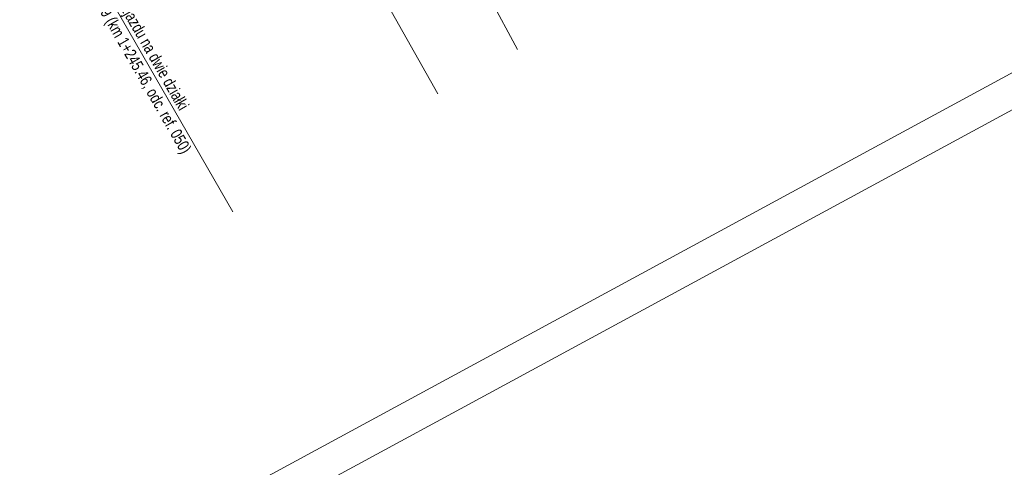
# Model space of a CAD drawing. Header units: metres. Extents: x 7437418 to 7437771, y 5556617 to 5556935.
# Tile 3 of 7: x 7437612 to 7437688, y 5556684 to 5556718. Entities that reach past the tile are written whole.
import ezdxf

# ---------------------------------------------------------------- set-up
doc = ezdxf.new("R2010")
doc.units = ezdxf.units.M
doc.header["$MEASUREMENT"] = 0
doc.layers.add('_arkusz', color=7, linetype='Continuous', lineweight=13)
doc.layers.add('D_opisy', color=7, linetype='Continuous', lineweight=13)
doc.styles.get("Standard").update_dxf_attribs({"font": 'txt.shx', "width": 0.75})

msp = doc.modelspace()

# ---------------------------------------------------------------- linework, layer by layer
at = {"layer": '_arkusz', "flags": 128}
for points in [[(7437515.216, 5556617.416), (7437771.128, 5556756.173), (7437674.245, 5556934.858), (7437418.332, 5556796.101), (7437515.216, 5556617.416)], [(7437516.222, 5556620.805), (7437767.739, 5556757.179), (7437673.239, 5556931.468), (7437421.721, 5556795.095), (7437516.222, 5556620.805)]]:
    msp.add_lwpolyline(points, close=True, dxfattribs=at)
at = {"layer": 'D_opisy'}
for p, q in [((7437636.758, 5556742.247), (7437650.799, 5556716.174)), ((7437630.13, 5556738.618), (7437644.67, 5556712.784)), ((7437614.198, 5556729.255), (7437628.894, 5556703.68))]:
    msp.add_line(p, q, dxfattribs=at)

# ---------------------------------------------------------------- texts
at = {"layer": 'D_opisy', "insert": (7437618.28, 5556724.537), "char_height": 0.9, "attachment_point": 1, "rotation": 299.88383}
msp.add_mtext('\\pt11;\\fArial|b0|i0|c238238|p39;Przebudowa zjazdu na dwie działki\\Pkm 0+106.79 (km 1+245.46, odc. ref. 050)', dxfattribs=at)

doc.saveas('drawing.dxf')
